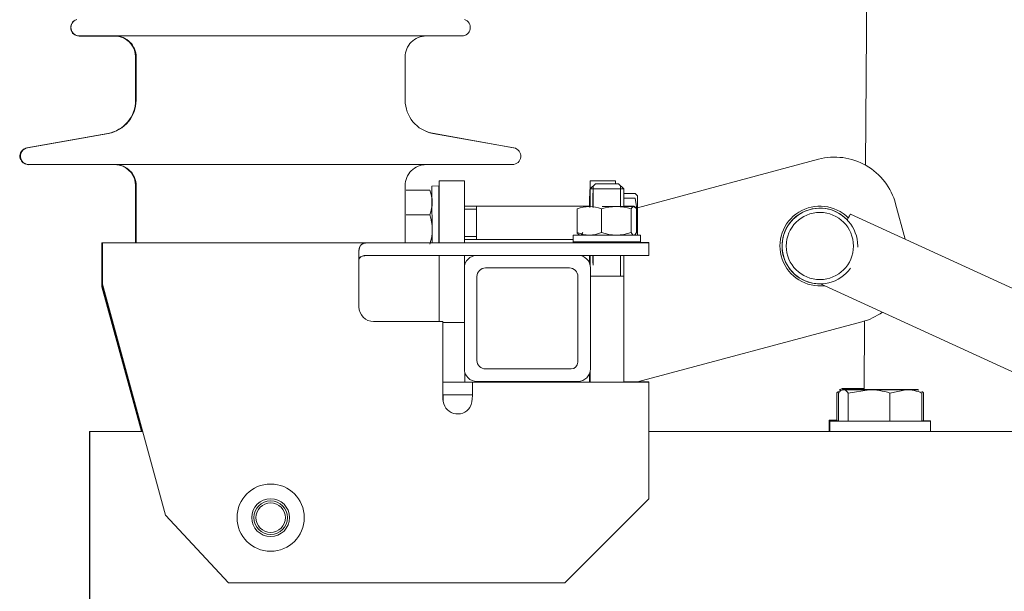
# Model space of a CAD drawing. Header units: millimetres. Extents: x -2674 to -2203, y -551 to -52.
# Tile 59 of 136: x -2338.98 to -2336.64, y -79.03 to -77.67. Entities that reach past the tile are written whole.
import ezdxf

# ---------------------------------------------------------------- set-up
doc = ezdxf.new("R2010")
doc.units = ezdxf.units.MM
doc.layers.add('layer 1', color=7, linetype='Continuous')

msp = doc.modelspace()

# ---------------------------------------------------------------- linework, layer by layer
at = {"layer": 'layer 1', "lineweight": 9}
for points in [[(-2336.9524, -75.6925), (-2336.9524, -75.6925), (-2336.9698, -78.0179), (-2336.9698, -78.0179)], [(-2338.8409, -77.7106), (-2338.8409, -77.7106), (-2338.7559, -77.7105), (-2338.7559, -77.7105)], [(-2337.9302, -77.7103), (-2337.9302, -77.7103), (-2338.8402, -77.7103), (-2338.8402, -77.7103)], [(-2338.7065, -77.7603), (-2338.7066, -77.738), (-2338.7214, -77.7184), (-2338.7429, -77.7123)], [(-2338.7065, -77.7603), (-2338.7065, -77.7603), (-2338.7065, -77.8634), (-2338.7065, -77.8634)], [(-2338.7059, -77.7605), (-2338.7059, -77.7605), (-2338.7058, -77.8636), (-2338.7058, -77.8636)], [(-2338.7052, -77.7603), (-2338.7052, -77.7603), (-2338.7052, -77.8634), (-2338.7052, -77.8634)], [(-2338.0652, -77.8634), (-2338.0652, -77.8634), (-2338.0652, -77.7603), (-2338.0652, -77.7603)], [(-2338.7724, -77.9422), (-2338.7343, -77.9353), (-2338.7065, -77.9021), (-2338.7065, -77.8634)], [(-2338.7711, -77.9421), (-2338.733, -77.9353), (-2338.7052, -77.9021), (-2338.7052, -77.8634)], [(-2338.7556, -77.9377), (-2338.7255, -77.9254), (-2338.7058, -77.8961), (-2338.7058, -77.8636)], [(-2338.0652, -77.8634), (-2338.0652, -77.9021), (-2338.0375, -77.9353), (-2337.9993, -77.9421)], [(-2338.7724, -77.9422), (-2338.7724, -77.9422), (-2338.9651, -77.9767), (-2338.9651, -77.9767)], [(-2338.7711, -77.9421), (-2338.7711, -77.9421), (-2338.9638, -77.9766), (-2338.9638, -77.9766)], [(-2338.0155, -77.9374), (-2338.0105, -77.9394), (-2338.0052, -77.9409), (-2337.9999, -77.9419)], [(-2337.8072, -77.9763), (-2337.8072, -77.9763), (-2337.9999, -77.9419), (-2337.9999, -77.9419)], [(-2337.8067, -77.9766), (-2337.8067, -77.9766), (-2337.9993, -77.9421), (-2337.9993, -77.9421)], [(-2338.9607, -78.0167), (-2338.9607, -78.0167), (-2338.7557, -78.0165), (-2338.7557, -78.0165)], [(-2337.8102, -78.0163), (-2337.8102, -78.0163), (-2338.9602, -78.0163), (-2338.9602, -78.0163)], [(-2338.7065, -78.0663), (-2338.7065, -78.0431), (-2338.7225, -78.023), (-2338.7451, -78.0177)], [(-2337.0822, -78.0037), (-2337.0822, -78.0037), (-2337.5126, -78.1191), (-2337.5126, -78.1191)], [(-2338.7065, -78.0663), (-2338.7065, -78.0663), (-2338.7065, -78.2023), (-2338.7065, -78.2023)], [(-2338.7057, -78.0665), (-2338.7057, -78.0665), (-2338.7056, -78.2023), (-2338.7056, -78.2023)], [(-2338.7052, -78.0663), (-2338.7052, -78.0663), (-2338.7052, -78.2023), (-2338.7052, -78.2023)], [(-2338.0652, -78.2023), (-2338.0652, -78.2023), (-2338.0652, -78.0663), (-2338.0652, -78.0663)], [(-2337.9844, -78.0549), (-2337.9844, -78.0549), (-2337.9844, -78.2021), (-2337.9844, -78.2021)], [(-2337.9244, -78.0549), (-2337.9244, -78.0549), (-2337.9844, -78.0549), (-2337.9844, -78.0549)], [(-2337.9244, -78.0549), (-2337.9244, -78.0549), (-2337.9244, -78.2021), (-2337.9244, -78.2021)], [(-2337.6127, -78.0619), (-2337.6127, -78.0619), (-2337.6252, -78.0744), (-2337.6252, -78.0744)], [(-2337.6251, -78.0549), (-2337.6251, -78.0549), (-2337.6251, -78.0744), (-2337.6251, -78.0744)], [(-2337.5651, -78.0549), (-2337.5651, -78.0549), (-2337.6251, -78.0549), (-2337.6251, -78.0549)], [(-2337.6176, -78.0668), (-2337.6176, -78.0668), (-2337.6176, -78.1162), (-2337.6176, -78.1162)], [(-2337.5577, -78.0619), (-2337.5577, -78.0619), (-2337.6127, -78.0619), (-2337.6127, -78.0619)], [(-2337.5651, -78.0549), (-2337.5651, -78.0549), (-2337.5651, -78.0619), (-2337.5651, -78.0619)], [(-2337.5452, -78.0744), (-2337.5452, -78.0744), (-2337.5577, -78.0619), (-2337.5577, -78.0619)], [(-2337.5529, -78.0668), (-2337.5529, -78.0668), (-2337.5529, -78.116), (-2337.5529, -78.116)], [(-2338.063, -78.0772), (-2338.063, -78.0772), (-2338.0067, -78.077), (-2338.0067, -78.077)], [(-2338.0066, -78.1355), (-2337.999, -78.1167), (-2337.999, -78.0957), (-2338.0067, -78.077)], [(-2337.9854, -78.0672), (-2337.9854, -78.0672), (-2338.0014, -78.0673), (-2338.0014, -78.0673)], [(-2338.0014, -78.0673), (-2338.0014, -78.0673), (-2338.0011, -78.2021), (-2338.0011, -78.2021)], [(-2337.9854, -78.0672), (-2337.9854, -78.0672), (-2337.9851, -78.2021), (-2337.9851, -78.2021)], [(-2337.6252, -78.0756), (-2337.6252, -78.0756), (-2337.6257, -78.076), (-2337.6257, -78.076)], [(-2337.6252, -78.076), (-2337.6252, -78.076), (-2337.6257, -78.076), (-2337.6257, -78.076)], [(-2337.6257, -78.076), (-2337.6257, -78.076), (-2337.6257, -78.1183), (-2337.6257, -78.1183)], [(-2337.6252, -78.0744), (-2337.6252, -78.0744), (-2337.5452, -78.0744), (-2337.5452, -78.0744)], [(-2337.6252, -78.0744), (-2337.6252, -78.0744), (-2337.6252, -78.1162), (-2337.6252, -78.1162)], [(-2337.6189, -78.0847), (-2337.6189, -78.0847), (-2337.6189, -78.1149), (-2337.6189, -78.1149)], [(-2337.618, -78.0684), (-2337.618, -78.0684), (-2337.618, -78.1183), (-2337.618, -78.1183)], [(-2337.5452, -78.116), (-2337.5452, -78.116), (-2337.5452, -78.0744), (-2337.5452, -78.0744)], [(-2337.5184, -78.0851), (-2337.5184, -78.0851), (-2337.5452, -78.0851), (-2337.5452, -78.0851)], [(-2337.5184, -78.0851), (-2337.5184, -78.0851), (-2337.5126, -78.0906), (-2337.5126, -78.0906)], [(-2337.6257, -78.0915), (-2337.6257, -78.0915), (-2337.6265, -78.0923), (-2337.6265, -78.0923)], [(-2337.6257, -78.0923), (-2337.6257, -78.0923), (-2337.6265, -78.0923), (-2337.6265, -78.0923)], [(-2337.6265, -78.0923), (-2337.6265, -78.0923), (-2337.6265, -78.1149), (-2337.6265, -78.1149)], [(-2337.5184, -78.096), (-2337.5184, -78.096), (-2337.5452, -78.096), (-2337.5452, -78.096)], [(-2337.5184, -78.096), (-2337.5184, -78.096), (-2337.5126, -78.1309), (-2337.5126, -78.1309)], [(-2337.5126, -78.1309), (-2337.5126, -78.1309), (-2337.5126, -78.0906), (-2337.5126, -78.0906)], [(-2336.8758, -78.1941), (-2336.8758, -78.1941), (-2336.8985, -78.1097), (-2336.8985, -78.1097)], [(-2338.0629, -78.1356), (-2338.0629, -78.1356), (-2338.0066, -78.1355), (-2338.0066, -78.1355)], [(-2338.0064, -78.2055), (-2337.9988, -78.1828), (-2337.9989, -78.1582), (-2338.0066, -78.1355)], [(-2337.9844, -78.1149), (-2337.9844, -78.1149), (-2337.9853, -78.1149), (-2337.9853, -78.1149)], [(-2337.9853, -78.1226), (-2337.9853, -78.1226), (-2337.9844, -78.1226), (-2337.9844, -78.1226)], [(-2337.8956, -78.1149), (-2337.8956, -78.1149), (-2337.9244, -78.1149), (-2337.9244, -78.1149)], [(-2337.9244, -78.1226), (-2337.9244, -78.1226), (-2337.8956, -78.1226), (-2337.8956, -78.1226)], [(-2337.8956, -78.1149), (-2337.8956, -78.1149), (-2337.8956, -78.1949), (-2337.8956, -78.1949)], [(-2337.8955, -78.115), (-2337.8955, -78.115), (-2337.8956, -78.115), (-2337.8956, -78.115)], [(-2337.8955, -78.1149), (-2337.8955, -78.1149), (-2337.8955, -78.1949), (-2337.8955, -78.1949)], [(-2337.6257, -78.1149), (-2337.6257, -78.1149), (-2337.8955, -78.1149), (-2337.8955, -78.1149)], [(-2337.6562, -78.124), (-2337.6562, -78.124), (-2337.6561, -78.1802), (-2337.6561, -78.1802)], [(-2337.5982, -78.1219), (-2337.6166, -78.1142), (-2337.6373, -78.1142), (-2337.6557, -78.1219)], [(-2337.6557, -78.1219), (-2337.6557, -78.1219), (-2337.6557, -78.1781), (-2337.6557, -78.1781)], [(-2337.5277, -78.1219), (-2337.5506, -78.1142), (-2337.5753, -78.1142), (-2337.5982, -78.1219)], [(-2337.5982, -78.1219), (-2337.5982, -78.1219), (-2337.5982, -78.1781), (-2337.5982, -78.1781)], [(-2337.5964, -78.116), (-2337.5964, -78.116), (-2337.5203, -78.116), (-2337.5203, -78.116)], [(-2337.5452, -78.1151), (-2337.5452, -78.1151), (-2337.5203, -78.1151), (-2337.5203, -78.1151)], [(-2337.5277, -78.1219), (-2337.5277, -78.1219), (-2337.5277, -78.1781), (-2337.5277, -78.1781)], [(-2337.5197, -78.1186), (-2337.5197, -78.1186), (-2337.5208, -78.118), (-2337.5208, -78.118)], [(-2337.5192, -78.1157), (-2337.5192, -78.1157), (-2337.5203, -78.1151), (-2337.5203, -78.1151)], [(-2337.5192, -78.1166), (-2337.5192, -78.1166), (-2337.5203, -78.116), (-2337.5203, -78.116)], [(-2337.5147, -78.1219), (-2337.5147, -78.1219), (-2337.5147, -78.1781), (-2337.5147, -78.1781)], [(-2337.5126, -78.1834), (-2337.5126, -78.1834), (-2337.5126, -78.1309), (-2337.5126, -78.1309)], [(-2337.0057, -78.1346), (-2337.0062, -78.1344), (-2337.0088, -78.1391), (-2337.0134, -78.148)], [(-2336.4967, -78.3678), (-2336.4967, -78.3678), (-2337.0057, -78.1346), (-2337.0057, -78.1346)], [(-2337.6652, -78.1839), (-2337.6652, -78.1839), (-2337.5052, -78.1839), (-2337.5052, -78.1839)], [(-2337.6652, -78.1839), (-2337.6652, -78.1839), (-2337.6652, -78.1999), (-2337.6652, -78.1999)], [(-2337.6557, -78.1781), (-2337.6373, -78.1858), (-2337.6166, -78.1858), (-2337.5982, -78.1781)], [(-2337.6512, -78.1834), (-2337.6512, -78.1834), (-2337.6504, -78.1839), (-2337.6504, -78.1839)], [(-2337.5982, -78.1781), (-2337.5753, -78.1858), (-2337.5506, -78.1858), (-2337.5277, -78.1781)], [(-2337.5201, -78.1839), (-2337.5201, -78.1839), (-2337.5192, -78.1834), (-2337.5192, -78.1834)], [(-2337.5052, -78.1999), (-2337.5052, -78.1999), (-2337.5052, -78.1839), (-2337.5052, -78.1839)], [(-2338.7865, -78.2624), (-2338.7865, -78.2624), (-2338.7865, -78.2024), (-2338.7865, -78.2024)], [(-2338.7865, -78.2024), (-2338.7865, -78.2024), (-2338.7852, -78.2024), (-2338.7852, -78.2024)], [(-2338.7856, -78.2626), (-2338.7856, -78.2626), (-2338.7856, -78.2026), (-2338.7856, -78.2026)], [(-2338.7856, -78.2026), (-2338.7856, -78.2026), (-2338.7852, -78.2026), (-2338.7852, -78.2026)], [(-2338.7852, -78.2623), (-2338.7852, -78.2623), (-2338.7852, -78.2023), (-2338.7852, -78.2023)], [(-2338.7852, -78.2023), (-2338.7852, -78.2023), (-2338.1402, -78.2023), (-2338.1402, -78.2023)], [(-2337.4852, -78.2023), (-2337.4852, -78.2023), (-2338.1402, -78.2023), (-2338.1402, -78.2023)], [(-2337.6252, -78.2019), (-2337.6252, -78.2019), (-2338.0652, -78.2021), (-2338.0652, -78.2021)], [(-2337.9851, -78.1873), (-2337.9851, -78.1873), (-2337.9844, -78.1873), (-2337.9844, -78.1873)], [(-2337.9851, -78.1949), (-2337.9851, -78.1949), (-2337.9844, -78.1949), (-2337.9844, -78.1949)], [(-2337.9244, -78.1873), (-2337.9244, -78.1873), (-2337.8956, -78.1873), (-2337.8956, -78.1873)], [(-2337.9244, -78.1949), (-2337.9244, -78.1949), (-2337.8956, -78.1949), (-2337.8956, -78.1949)], [(-2337.8956, -78.1948), (-2337.8956, -78.1948), (-2337.8955, -78.1948), (-2337.8955, -78.1948)], [(-2337.8955, -78.1949), (-2337.8955, -78.1949), (-2337.6656, -78.1949), (-2337.6656, -78.1949)], [(-2337.6652, -78.1851), (-2337.6652, -78.1851), (-2337.6656, -78.1851), (-2337.6656, -78.1851)], [(-2337.6656, -78.1851), (-2337.6656, -78.1851), (-2337.6656, -78.1857), (-2337.6656, -78.1857)], [(-2337.6652, -78.1857), (-2337.6652, -78.1857), (-2337.6656, -78.1857), (-2337.6656, -78.1857)], [(-2337.6656, -78.1857), (-2337.6656, -78.1857), (-2337.6656, -78.2017), (-2337.6656, -78.2017)], [(-2337.6251, -78.2016), (-2337.6251, -78.2016), (-2337.6656, -78.2017), (-2337.6656, -78.2017)], [(-2337.6652, -78.1999), (-2337.6652, -78.1999), (-2337.5052, -78.1999), (-2337.5052, -78.1999)], [(-2337.6652, -78.1999), (-2337.6652, -78.1999), (-2337.6652, -78.2004), (-2337.6652, -78.2004)], [(-2337.6652, -78.2004), (-2337.6652, -78.2004), (-2337.6251, -78.2004), (-2337.6251, -78.2004)], [(-2337.6256, -78.2016), (-2337.6256, -78.2016), (-2337.6256, -78.2019), (-2337.6256, -78.2019)], [(-2337.6252, -78.1999), (-2337.6252, -78.1999), (-2337.6252, -78.2023), (-2337.6252, -78.2023)], [(-2337.618, -78.2016), (-2337.618, -78.2016), (-2337.618, -78.2019), (-2337.618, -78.2019)], [(-2337.6176, -78.1999), (-2337.6176, -78.1999), (-2337.6176, -78.2023), (-2337.6176, -78.2023)], [(-2337.5529, -78.1999), (-2337.5529, -78.1999), (-2337.5529, -78.2023), (-2337.5529, -78.2023)], [(-2337.5456, -78.2004), (-2337.5456, -78.2004), (-2337.5052, -78.2004), (-2337.5052, -78.2004)], [(-2337.5056, -78.2016), (-2337.5056, -78.2016), (-2337.5456, -78.2016), (-2337.5456, -78.2016)], [(-2337.5452, -78.2023), (-2337.5452, -78.2023), (-2337.5452, -78.1999), (-2337.5452, -78.1999)], [(-2337.4856, -78.2018), (-2337.4856, -78.2018), (-2337.5452, -78.2018), (-2337.5452, -78.2018)], [(-2337.5056, -78.2016), (-2337.5056, -78.2016), (-2337.5056, -78.2004), (-2337.5056, -78.2004)], [(-2337.5052, -78.2004), (-2337.5052, -78.2004), (-2337.5052, -78.1999), (-2337.5052, -78.1999)], [(-2337.4856, -78.2018), (-2337.4856, -78.2018), (-2337.4856, -78.2023), (-2337.4856, -78.2023)], [(-2337.4852, -78.2023), (-2337.4852, -78.2023), (-2337.4852, -78.2323), (-2337.4852, -78.2323)], [(-2338.1752, -78.224), (-2338.1752, -78.224), (-2338.1752, -78.2623), (-2338.1752, -78.2623)], [(-2336.9887, -78.213), (-2336.9886, -78.212), (-2336.9886, -78.211), (-2336.9886, -78.2101)], [(-2337.8958, -78.2323), (-2337.8958, -78.2323), (-2338.1402, -78.2323), (-2338.1402, -78.2323)], [(-2337.9844, -78.2323), (-2337.9844, -78.2323), (-2337.9844, -78.3894), (-2337.9844, -78.3894)], [(-2337.9244, -78.2323), (-2337.9244, -78.2323), (-2337.9244, -78.2623), (-2337.9244, -78.2623)], [(-2337.6544, -78.2323), (-2337.6544, -78.2323), (-2337.8944, -78.2323), (-2337.8944, -78.2323)], [(-2337.4852, -78.2323), (-2337.4852, -78.2323), (-2337.6526, -78.2323), (-2337.6526, -78.2323)], [(-2337.6265, -78.2323), (-2337.6265, -78.2323), (-2337.6265, -78.2512), (-2337.6265, -78.2512)], [(-2337.6256, -78.2323), (-2337.6256, -78.2323), (-2337.6256, -78.2539), (-2337.6256, -78.2539)], [(-2337.6252, -78.2323), (-2337.6252, -78.2323), (-2337.6252, -78.2553), (-2337.6252, -78.2553)], [(-2337.6189, -78.2323), (-2337.6189, -78.2323), (-2337.6189, -78.2512), (-2337.6189, -78.2512)], [(-2337.6179, -78.2323), (-2337.6179, -78.2323), (-2337.6179, -78.2539), (-2337.6179, -78.2539)], [(-2337.6176, -78.2323), (-2337.6176, -78.2323), (-2337.6176, -78.2553), (-2337.6176, -78.2553)], [(-2337.5529, -78.2323), (-2337.5529, -78.2323), (-2337.5529, -78.2819), (-2337.5529, -78.2819)], [(-2337.5452, -78.2819), (-2337.5452, -78.2819), (-2337.5452, -78.2323), (-2337.5452, -78.2323)], [(-2338.7865, -78.2624), (-2338.7865, -78.2624), (-2338.7865, -78.3012), (-2338.7865, -78.3012)], [(-2338.7856, -78.2626), (-2338.7856, -78.2626), (-2338.7856, -78.3014), (-2338.7856, -78.3014)], [(-2338.7852, -78.2623), (-2338.7852, -78.2623), (-2338.7852, -78.3012), (-2338.7852, -78.3012)], [(-2338.1752, -78.3546), (-2338.1752, -78.3546), (-2338.1752, -78.2623), (-2338.1752, -78.2623)], [(-2337.9244, -78.2623), (-2337.9244, -78.2623), (-2337.9244, -78.5023), (-2337.9244, -78.5023)], [(-2337.6744, -78.2623), (-2337.6744, -78.2623), (-2337.8744, -78.2623), (-2337.8744, -78.2623)], [(-2337.6244, -78.5023), (-2337.6244, -78.5023), (-2337.6244, -78.2623), (-2337.6244, -78.2623)], [(-2338.7865, -78.3012), (-2338.7865, -78.3012), (-2338.7855, -78.3047), (-2338.7855, -78.3047)], [(-2338.7865, -78.3074), (-2338.7865, -78.3074), (-2338.7865, -78.3012), (-2338.7865, -78.3012)], [(-2338.7852, -78.3012), (-2338.7852, -78.3012), (-2338.6352, -78.8507), (-2338.6352, -78.8507)], [(-2338.7852, -78.3074), (-2338.7852, -78.3074), (-2338.7852, -78.3012), (-2338.7852, -78.3012)], [(-2337.8944, -78.2823), (-2337.8944, -78.2823), (-2337.8944, -78.4823), (-2337.8944, -78.4823)], [(-2337.6544, -78.4863), (-2337.6544, -78.4863), (-2337.6544, -78.2823), (-2337.6544, -78.2823)], [(-2337.6244, -78.2819), (-2337.6244, -78.2819), (-2337.5452, -78.2819), (-2337.5452, -78.2819)], [(-2337.6244, -78.282), (-2337.6244, -78.282), (-2337.5452, -78.282), (-2337.5452, -78.282)], [(-2337.5529, -78.2819), (-2337.5529, -78.2819), (-2337.5529, -78.282), (-2337.5529, -78.282)], [(-2337.5453, -78.282), (-2337.5453, -78.282), (-2337.5453, -78.2819), (-2337.5453, -78.2819)], [(-2337.5452, -78.282), (-2337.5452, -78.282), (-2337.5452, -78.2819), (-2337.5452, -78.2819)], [(-2337.5452, -78.534), (-2337.5452, -78.534), (-2337.5452, -78.282), (-2337.5452, -78.282)], [(-2337.0768, -78.3), (-2337.0768, -78.3), (-2336.5355, -78.5481), (-2336.5355, -78.5481)], [(-2338.6924, -78.6515), (-2338.6924, -78.6515), (-2338.7865, -78.3074), (-2338.7865, -78.3074)], [(-2338.7856, -78.3014), (-2338.7856, -78.3014), (-2338.7852, -78.3026), (-2338.7852, -78.3026)], [(-2338.7855, -78.3076), (-2338.7855, -78.3076), (-2338.7856, -78.3014), (-2338.7856, -78.3014)], [(-2338.6913, -78.6515), (-2338.6913, -78.6515), (-2338.7855, -78.3076), (-2338.7855, -78.3076)], [(-2338.6912, -78.6515), (-2338.6912, -78.6515), (-2338.7852, -78.3074), (-2338.7852, -78.3074)], [(-2336.9785, -78.3903), (-2336.9611, -78.3856), (-2336.9447, -78.3778), (-2336.93, -78.3673)], [(-2337.9755, -78.3894), (-2337.9755, -78.3894), (-2338.1405, -78.3895), (-2338.1405, -78.3895)], [(-2337.9752, -78.3896), (-2337.9752, -78.3896), (-2338.1402, -78.3896), (-2338.1402, -78.3896)], [(-2337.9755, -78.3896), (-2337.9755, -78.3896), (-2337.9755, -78.3894), (-2337.9755, -78.3894)], [(-2337.9752, -78.5746), (-2337.9752, -78.5746), (-2337.9752, -78.3896), (-2337.9752, -78.3896)], [(-2337.9752, -78.3921), (-2337.9752, -78.3921), (-2337.9244, -78.3921), (-2337.9244, -78.3921)], [(-2337.9752, -78.3923), (-2337.9752, -78.3923), (-2337.9244, -78.3923), (-2337.9244, -78.3923)], [(-2337.5128, -78.5335), (-2337.5128, -78.5335), (-2336.9785, -78.3903), (-2336.9785, -78.3903)], [(-2336.9725, -78.3885), (-2336.9725, -78.3885), (-2336.9737, -78.5511), (-2336.9737, -78.5511)], [(-2337.6704, -78.5023), (-2337.6615, -78.5023), (-2337.6544, -78.4951), (-2337.6544, -78.4863)], [(-2337.9231, -78.5109), (-2337.9231, -78.5109), (-2337.9231, -78.534), (-2337.9231, -78.534)], [(-2337.8744, -78.5023), (-2337.8744, -78.5023), (-2337.6704, -78.5023), (-2337.6704, -78.5023)], [(-2337.6544, -78.5323), (-2337.6378, -78.5323), (-2337.6244, -78.5188), (-2337.6244, -78.5023)], [(-2337.6254, -78.5101), (-2337.6254, -78.5101), (-2337.6254, -78.5336), (-2337.6254, -78.5336)], [(-2337.6252, -78.5094), (-2337.6252, -78.5094), (-2337.6252, -78.534), (-2337.6252, -78.534)], [(-2337.9752, -78.534), (-2337.9752, -78.534), (-2337.9402, -78.534), (-2337.9402, -78.534)], [(-2337.9402, -78.534), (-2337.9402, -78.534), (-2337.9052, -78.534), (-2337.9052, -78.534)], [(-2337.9233, -78.5338), (-2337.9233, -78.5338), (-2337.9054, -78.5337), (-2337.9054, -78.5337)], [(-2337.9054, -78.5337), (-2337.9054, -78.5337), (-2337.6252, -78.5336), (-2337.6252, -78.5336)], [(-2337.9054, -78.534), (-2337.9054, -78.534), (-2337.9054, -78.5337), (-2337.9054, -78.5337)], [(-2337.9052, -78.566), (-2337.9052, -78.566), (-2337.9052, -78.534), (-2337.9052, -78.534)], [(-2337.9052, -78.534), (-2337.9052, -78.534), (-2337.4852, -78.534), (-2337.4852, -78.534)], [(-2337.8944, -78.5323), (-2337.8944, -78.5323), (-2337.6544, -78.5323), (-2337.6544, -78.5323)], [(-2337.6265, -78.5133), (-2337.6265, -78.5133), (-2337.6265, -78.5336), (-2337.6265, -78.5336)], [(-2337.5452, -78.5335), (-2337.5452, -78.5335), (-2337.4854, -78.5335), (-2337.4854, -78.5335)], [(-2337.4854, -78.5335), (-2337.4854, -78.5335), (-2337.4854, -78.534), (-2337.4854, -78.534)], [(-2337.4852, -78.534), (-2337.4852, -78.534), (-2337.4852, -78.594), (-2337.4852, -78.594)], [(-2337.0345, -78.5563), (-2337.036, -78.5571), (-2337.0374, -78.5581), (-2337.0387, -78.5591)], [(-2337.0252, -78.5518), (-2337.0252, -78.5518), (-2337.0276, -78.5531), (-2337.0276, -78.5531)], [(-2337.0003, -78.5491), (-2337.0003, -78.5491), (-2337.0265, -78.5491), (-2337.0265, -78.5491)], [(-2337.0003, -78.5491), (-2337.009, -78.5492), (-2337.0176, -78.5506), (-2337.0259, -78.553)], [(-2337.0087, -78.5511), (-2337.0087, -78.5511), (-2337.0252, -78.5511), (-2337.0252, -78.5511)], [(-2336.9617, -78.5518), (-2336.9617, -78.5518), (-2337.023, -78.5518), (-2337.023, -78.5518)], [(-2337.0114, -78.5598), (-2337.0114, -78.5598), (-2336.9617, -78.5518), (-2336.9617, -78.5518)], [(-2336.9269, -78.5511), (-2336.9269, -78.5511), (-2337.0087, -78.5511), (-2337.0087, -78.5511)], [(-2336.9737, -78.5491), (-2336.9737, -78.5491), (-2337.0003, -78.5491), (-2337.0003, -78.5491)], [(-2336.874, -78.5518), (-2336.874, -78.5518), (-2336.9617, -78.5518), (-2336.9617, -78.5518)], [(-2336.912, -78.5598), (-2336.9281, -78.5547), (-2336.9448, -78.5519), (-2336.9617, -78.5518)], [(-2336.8535, -78.5511), (-2336.8535, -78.5511), (-2336.9269, -78.5511), (-2336.9269, -78.5511)], [(-2336.912, -78.5598), (-2336.912, -78.5598), (-2336.874, -78.5518), (-2336.874, -78.5518)], [(-2336.8452, -78.5518), (-2336.8452, -78.5518), (-2336.874, -78.5518), (-2336.874, -78.5518)], [(-2336.8359, -78.5598), (-2336.8479, -78.5547), (-2336.8609, -78.552), (-2336.874, -78.5518)], [(-2336.8535, -78.5511), (-2336.8535, -78.5511), (-2336.8452, -78.5511), (-2336.8452, -78.5511)], [(-2336.8447, -78.5525), (-2336.8476, -78.5517), (-2336.8505, -78.5512), (-2336.8535, -78.5511)], [(-2336.8429, -78.5531), (-2336.8429, -78.5531), (-2336.8452, -78.5518), (-2336.8452, -78.5518)], [(-2336.8318, -78.5591), (-2336.8331, -78.5581), (-2336.8345, -78.5571), (-2336.836, -78.5563)], [(-2337.9752, -78.564), (-2337.9752, -78.564), (-2337.9402, -78.564), (-2337.9402, -78.564)], [(-2337.9747, -78.564), (-2337.9747, -78.564), (-2337.9747, -78.5806), (-2337.9747, -78.5806)], [(-2337.9402, -78.564), (-2337.9402, -78.564), (-2337.9052, -78.564), (-2337.9052, -78.564)], [(-2337.9111, -78.594), (-2337.9073, -78.5852), (-2337.9053, -78.5757), (-2337.9052, -78.566)], [(-2337.0387, -78.5591), (-2337.0387, -78.5591), (-2337.0387, -78.6261), (-2337.0387, -78.6261)], [(-2337.0346, -78.5598), (-2337.0346, -78.5598), (-2337.0346, -78.6268), (-2337.0346, -78.6268)], [(-2337.0114, -78.5598), (-2337.0114, -78.5598), (-2337.0114, -78.6268), (-2337.0114, -78.6268)], [(-2336.912, -78.5598), (-2336.912, -78.5598), (-2336.912, -78.6268), (-2336.912, -78.6268)], [(-2336.8359, -78.5598), (-2336.8359, -78.5598), (-2336.8359, -78.6268), (-2336.8359, -78.6268)], [(-2336.8318, -78.5591), (-2336.8318, -78.5591), (-2336.8318, -78.6261), (-2336.8318, -78.6261)], [(-2337.4852, -78.8115), (-2337.4852, -78.8115), (-2337.4852, -78.594), (-2337.4852, -78.594)], [(-2337.0387, -78.6245), (-2337.0387, -78.6245), (-2337.0565, -78.6245), (-2337.0565, -78.6245)], [(-2337.0565, -78.6245), (-2337.0565, -78.6245), (-2337.0565, -78.6495), (-2337.0565, -78.6495)], [(-2337.0346, -78.6261), (-2337.0346, -78.6261), (-2337.0552, -78.6261), (-2337.0552, -78.6261)], [(-2337.0552, -78.6261), (-2337.0552, -78.6261), (-2337.0552, -78.6268), (-2337.0552, -78.6268)], [(-2337.0552, -78.6268), (-2337.0552, -78.6268), (-2336.8152, -78.6268), (-2336.8152, -78.6268)], [(-2337.0552, -78.6268), (-2337.0552, -78.6268), (-2337.0552, -78.6515), (-2337.0552, -78.6515)], [(-2337.0387, -78.6261), (-2337.0387, -78.6261), (-2337.0346, -78.6261), (-2337.0346, -78.6261)], [(-2337.0346, -78.6268), (-2337.0346, -78.6268), (-2337.0114, -78.6268), (-2337.0114, -78.6268)], [(-2337.0114, -78.6268), (-2337.0114, -78.6268), (-2336.912, -78.6268), (-2336.912, -78.6268)], [(-2336.9952, -78.6268), (-2336.9952, -78.6268), (-2336.9952, -78.6268), (-2336.9952, -78.6268)], [(-2336.912, -78.6268), (-2336.912, -78.6268), (-2336.8359, -78.6268), (-2336.8359, -78.6268)], [(-2336.8752, -78.6268), (-2336.8752, -78.6268), (-2336.8752, -78.6268), (-2336.8752, -78.6268)], [(-2336.8359, -78.6261), (-2336.8359, -78.6261), (-2336.8318, -78.6261), (-2336.8318, -78.6261)], [(-2336.8152, -78.6261), (-2336.8152, -78.6261), (-2336.8359, -78.6261), (-2336.8359, -78.6261)], [(-2336.8152, -78.6268), (-2336.8152, -78.6268), (-2336.8152, -78.6261), (-2336.8152, -78.6261)], [(-2336.8152, -78.6515), (-2336.8152, -78.6515), (-2336.8152, -78.6268), (-2336.8152, -78.6268)], [(-2338.8165, -78.6515), (-2338.8165, -78.6515), (-2338.8152, -78.6515), (-2338.8152, -78.6515)], [(-2338.8165, -78.7315), (-2338.8165, -78.7315), (-2338.8165, -78.6515), (-2338.8165, -78.6515)], [(-2338.8152, -78.6515), (-2338.8152, -78.6515), (-2338.6896, -78.6515), (-2338.6896, -78.6515)], [(-2338.8152, -78.7315), (-2338.8152, -78.7315), (-2338.8152, -78.6515), (-2338.8152, -78.6515)], [(-2337.4852, -78.6515), (-2337.4852, -78.6515), (-2336.157, -78.6515), (-2336.157, -78.6515)], [(-2337.0552, -78.6495), (-2337.0552, -78.6495), (-2337.0565, -78.6495), (-2337.0565, -78.6495)], [(-2338.8165, -79.1515), (-2338.8165, -79.1515), (-2338.8165, -78.7315), (-2338.8165, -78.7315)], [(-2338.8152, -79.1515), (-2338.8152, -79.1515), (-2338.8152, -78.7315), (-2338.8152, -78.7315)], [(-2337.6852, -79.0115), (-2337.6852, -79.0115), (-2337.4852, -78.8115), (-2337.4852, -78.8115)], [(-2338.6352, -78.8507), (-2338.6352, -78.8507), (-2338.4852, -79.0115), (-2338.4852, -79.0115)], [(-2338.4852, -79.0115), (-2338.4852, -79.0115), (-2337.6852, -79.0115), (-2337.6852, -79.0115)]]:
    msp.add_open_spline(points, degree=3, dxfattribs=at)
for points, knots in [([(-2338.8479, -77.6718), (-2338.8569, -77.6752), (-2338.8623, -77.6846), (-2338.8606, -77.6941), (-2338.8606, -77.6941), (-2338.8589, -77.7037), (-2338.8506, -77.7106), (-2338.8409, -77.7106)], [0, 0, 0, 0, 0.333333, 0.333333, 0.333333, 0.333333, 1, 1, 1, 1]), ([(-2338.8465, -77.6713), (-2338.8559, -77.6744), (-2338.8615, -77.6838), (-2338.86, -77.6935), (-2338.86, -77.6935), (-2338.8584, -77.7032), (-2338.85, -77.7103), (-2338.8402, -77.7103)], [0, 0, 0, 0, 0.333333, 0.333333, 0.333333, 0.333333, 1, 1, 1, 1]), ([(-2337.9302, -77.7103), (-2337.9204, -77.7103), (-2337.9121, -77.7032), (-2337.9105, -77.6935), (-2337.9105, -77.6935), (-2337.9089, -77.6838), (-2337.9146, -77.6744), (-2337.9239, -77.6713)], [0, 0, 0, 0, 0.333333, 0.333333, 0.333333, 0.333333, 1, 1, 1, 1]), ([(-2338.7059, -77.7605), (-2338.7059, -77.7473), (-2338.7111, -77.7345), (-2338.7205, -77.7252), (-2338.7205, -77.7252), (-2338.7299, -77.7158), (-2338.7426, -77.7105), (-2338.7559, -77.7105)], [0, 0, 0, 0, 0.333333, 0.333333, 0.333333, 0.333333, 1, 1, 1, 1]), ([(-2338.7052, -77.7603), (-2338.7052, -77.7471), (-2338.7105, -77.7343), (-2338.7199, -77.725), (-2338.7199, -77.725), (-2338.7293, -77.7156), (-2338.742, -77.7103), (-2338.7552, -77.7103)], [0, 0, 0, 0, 0.333333, 0.333333, 0.333333, 0.333333, 1, 1, 1, 1]), ([(-2338.0152, -77.7103), (-2338.0285, -77.7103), (-2338.0412, -77.7156), (-2338.0506, -77.725), (-2338.0506, -77.725), (-2338.06, -77.7343), (-2338.0652, -77.7471), (-2338.0652, -77.7603)], [0, 0, 0, 0, 0.333333, 0.333333, 0.333333, 0.333333, 1, 1, 1, 1]), ([(-2338.9651, -77.9767), (-2338.974, -77.9783), (-2338.9808, -77.9858), (-2338.9815, -77.9949), (-2338.9815, -77.9949), (-2338.9822, -78.0039), (-2338.9766, -78.0124), (-2338.968, -78.0153)], [0, 0, 0, 0, 0.333333, 0.333333, 0.333333, 0.333333, 1, 1, 1, 1]), ([(-2338.9638, -77.9766), (-2338.974, -77.9785), (-2338.9811, -77.9878), (-2338.9802, -77.9981), (-2338.9802, -77.9981), (-2338.9792, -78.0084), (-2338.9706, -78.0163), (-2338.9602, -78.0163)], [0, 0, 0, 0, 0.333333, 0.333333, 0.333333, 0.333333, 1, 1, 1, 1]), ([(-2337.8102, -78.0163), (-2337.7999, -78.0163), (-2337.7912, -78.0084), (-2337.7903, -77.9981), (-2337.7903, -77.9981), (-2337.7894, -77.9878), (-2337.7965, -77.9785), (-2337.8067, -77.9766)], [0, 0, 0, 0, 0.333333, 0.333333, 0.333333, 0.333333, 1, 1, 1, 1]), ([(-2336.8985, -78.1097), (-2336.9088, -78.0713), (-2336.9339, -78.0386), (-2336.9684, -78.0187), (-2336.9684, -78.0187), (-2337.0028, -77.9988), (-2337.0438, -77.9934), (-2337.0822, -78.0037)], [0, 0, 0, 0, 0.333333, 0.333333, 0.333333, 0.333333, 1, 1, 1, 1]), ([(-2338.7057, -78.0665), (-2338.7057, -78.0532), (-2338.711, -78.0405), (-2338.7204, -78.0312), (-2338.7204, -78.0312), (-2338.7297, -78.0218), (-2338.7425, -78.0165), (-2338.7557, -78.0165)], [0, 0, 0, 0, 0.333333, 0.333333, 0.333333, 0.333333, 1, 1, 1, 1]), ([(-2338.7052, -78.0663), (-2338.7052, -78.0531), (-2338.7105, -78.0403), (-2338.7199, -78.031), (-2338.7199, -78.031), (-2338.7293, -78.0216), (-2338.742, -78.0163), (-2338.7552, -78.0163)], [0, 0, 0, 0, 0.333333, 0.333333, 0.333333, 0.333333, 1, 1, 1, 1]), ([(-2338.0152, -78.0163), (-2338.0285, -78.0163), (-2338.0412, -78.0216), (-2338.0506, -78.031), (-2338.0506, -78.031), (-2338.06, -78.0403), (-2338.0652, -78.0531), (-2338.0652, -78.0663)], [0, 0, 0, 0, 0.333333, 0.333333, 0.333333, 0.333333, 1, 1, 1, 1]), ([(-2337.011, -78.1434), (-2337.0422, -78.1117), (-2337.0913, -78.1059), (-2337.129, -78.1295), (-2337.129, -78.1295), (-2337.1667, -78.1531), (-2337.183, -78.1997), (-2337.1682, -78.2416), (-2337.1682, -78.2416), (-2337.1534, -78.2836), (-2337.1115, -78.3097), (-2337.0673, -78.3044)], [0, 0, 0, 0, 0.25, 0.25, 0.25, 0.25, 0.5, 0.5, 0.5, 0.5, 1, 1, 1, 1]), ([(-2337.0134, -78.148), (-2337.0418, -78.1181), (-2337.0869, -78.1114), (-2337.1228, -78.1317), (-2337.1228, -78.1317), (-2337.1588, -78.1519), (-2337.1763, -78.194), (-2337.1654, -78.2338), (-2337.1654, -78.2338), (-2337.1546, -78.2736), (-2337.118, -78.3009), (-2337.0768, -78.3)], [0, 0, 0, 0, 0.25, 0.25, 0.25, 0.25, 0.5, 0.5, 0.5, 0.5, 1, 1, 1, 1]), ([(-2337.0134, -78.148), (-2337.0418, -78.1181), (-2337.0869, -78.1114), (-2337.1229, -78.1316), (-2337.1229, -78.1316), (-2337.1588, -78.1519), (-2337.1763, -78.194), (-2337.1655, -78.2338), (-2337.1655, -78.2338), (-2337.1546, -78.2736), (-2337.118, -78.3009), (-2337.0767, -78.3001)], [0, 0, 0, 0, 0.25, 0.25, 0.25, 0.25, 0.5, 0.5, 0.5, 0.5, 1, 1, 1, 1]), ([(-2337.5277, -78.1219), (-2337.5266, -78.1201), (-2337.5256, -78.1186), (-2337.5245, -78.1176), (-2337.5245, -78.1176), (-2337.5234, -78.1166), (-2337.5223, -78.116), (-2337.5212, -78.116), (-2337.5212, -78.116), (-2337.5201, -78.116), (-2337.519, -78.1166), (-2337.5179, -78.1176), (-2337.5179, -78.1176), (-2337.5168, -78.1186), (-2337.5158, -78.1201), (-2337.5147, -78.1219)], [0, 0, 0, 0, 0.2, 0.2, 0.2, 0.2, 0.4, 0.4, 0.4, 0.4, 0.6, 0.6, 0.6, 0.6, 1, 1, 1, 1]), ([(-2336.9886, -78.2101), (-2336.9886, -78.1657), (-2337.0209, -78.128), (-2337.0647, -78.1211), (-2337.0647, -78.1211), (-2337.1084, -78.1143), (-2337.1507, -78.1403), (-2337.1643, -78.1824), (-2337.1643, -78.1824), (-2337.1779, -78.2246), (-2337.1588, -78.2704), (-2337.1192, -78.2904), (-2337.1192, -78.2904), (-2337.0797, -78.3104), (-2337.0314, -78.2986), (-2337.0056, -78.2626)], [0, 0, 0, 0, 0.2, 0.2, 0.2, 0.2, 0.4, 0.4, 0.4, 0.4, 0.6, 0.6, 0.6, 0.6, 1, 1, 1, 1]), ([(-2336.9987, -78.2101), (-2336.9987, -78.1659), (-2337.0345, -78.1301), (-2337.0786, -78.1301), (-2337.0786, -78.1301), (-2337.1228, -78.1301), (-2337.1586, -78.1659), (-2337.1586, -78.2101), (-2337.1586, -78.2101), (-2337.1586, -78.2542), (-2337.1228, -78.29), (-2337.0786, -78.29), (-2337.0786, -78.29), (-2337.0345, -78.29), (-2336.9987, -78.2542), (-2336.9987, -78.2101)], [0, 0, 0, 0, 0.2, 0.2, 0.2, 0.2, 0.4, 0.4, 0.4, 0.4, 0.6, 0.6, 0.6, 0.6, 1, 1, 1, 1]), ([(-2337.6428, -78.1781), (-2337.6438, -78.1799), (-2337.6449, -78.1813), (-2337.646, -78.1824), (-2337.646, -78.1824), (-2337.647, -78.1834), (-2337.6482, -78.1839), (-2337.6493, -78.1839), (-2337.6493, -78.1839), (-2337.6503, -78.1839), (-2337.6514, -78.1834), (-2337.6525, -78.1824), (-2337.6525, -78.1824), (-2337.6536, -78.1814), (-2337.6547, -78.1799), (-2337.6557, -78.1781)], [0, 0, 0, 0, 0.2, 0.2, 0.2, 0.2, 0.4, 0.4, 0.4, 0.4, 0.6, 0.6, 0.6, 0.6, 1, 1, 1, 1]), ([(-2337.5277, -78.1781), (-2337.5266, -78.1799), (-2337.5256, -78.1814), (-2337.5245, -78.1824), (-2337.5245, -78.1824), (-2337.5234, -78.1834), (-2337.5223, -78.1839), (-2337.5212, -78.1839), (-2337.5212, -78.1839), (-2337.5201, -78.1839), (-2337.519, -78.1834), (-2337.5179, -78.1824), (-2337.5179, -78.1824), (-2337.5168, -78.1813), (-2337.5158, -78.1799), (-2337.5147, -78.1781)], [0, 0, 0, 0, 0.2, 0.2, 0.2, 0.2, 0.4, 0.4, 0.4, 0.4, 0.6, 0.6, 0.6, 0.6, 1, 1, 1, 1]), ([(-2338.1752, -78.224), (-2338.1752, -78.2234), (-2338.1752, -78.2229), (-2338.1752, -78.2223), (-2338.1752, -78.2223), (-2338.1752, -78.2218), (-2338.1752, -78.2212), (-2338.1751, -78.2207), (-2338.1751, -78.2207), (-2338.1751, -78.2202), (-2338.175, -78.2197), (-2338.175, -78.2192), (-2338.175, -78.2192), (-2338.1749, -78.2187), (-2338.1748, -78.2182), (-2338.1748, -78.2177), (-2338.1748, -78.2177), (-2338.1747, -78.2172), (-2338.1746, -78.2168), (-2338.1745, -78.2163), (-2338.1745, -78.2163), (-2338.1744, -78.2159), (-2338.1743, -78.2154), (-2338.1742, -78.215), (-2338.1742, -78.215), (-2338.174, -78.2146), (-2338.1739, -78.2141), (-2338.1738, -78.2137), (-2338.1738, -78.2137), (-2338.1736, -78.2133), (-2338.1735, -78.2129), (-2338.1733, -78.2125), (-2338.1733, -78.2125), (-2338.1732, -78.2122), (-2338.173, -78.2118), (-2338.1728, -78.2114), (-2338.1728, -78.2114), (-2338.1727, -78.2111), (-2338.1725, -78.2107), (-2338.1723, -78.2104), (-2338.1723, -78.2104), (-2338.1721, -78.2101), (-2338.1719, -78.2097), (-2338.1717, -78.2094), (-2338.1717, -78.2094), (-2338.1715, -78.2091), (-2338.1712, -78.2088), (-2338.171, -78.2086), (-2338.171, -78.2086), (-2338.1708, -78.2083), (-2338.1705, -78.208), (-2338.1703, -78.2077), (-2338.1703, -78.2077), (-2338.1701, -78.2075), (-2338.1698, -78.2072), (-2338.1695, -78.207), (-2338.1695, -78.207), (-2338.1693, -78.2068), (-2338.169, -78.2065), (-2338.1687, -78.2063), (-2338.1687, -78.2063), (-2338.1684, -78.2061), (-2338.1681, -78.2059), (-2338.1678, -78.2057), (-2338.1678, -78.2057), (-2338.1676, -78.2055), (-2338.1673, -78.2054), (-2338.1669, -78.2052), (-2338.1669, -78.2052), (-2338.1666, -78.205), (-2338.1663, -78.2049), (-2338.166, -78.2047), (-2338.166, -78.2047), (-2338.1657, -78.2046), (-2338.1653, -78.2044), (-2338.165, -78.2043), (-2338.165, -78.2043), (-2338.1634, -78.2037), (-2338.1617, -78.2033), (-2338.1597, -78.203), (-2338.1597, -78.203), (-2338.1578, -78.2027), (-2338.1558, -78.2026), (-2338.1536, -78.2025), (-2338.1536, -78.2025), (-2338.1528, -78.2024), (-2338.1519, -78.2024), (-2338.151, -78.2024), (-2338.151, -78.2024), (-2338.1502, -78.2024), (-2338.1493, -78.2024), (-2338.1484, -78.2023), (-2338.1484, -78.2023), (-2338.1475, -78.2023), (-2338.1466, -78.2023), (-2338.1457, -78.2023), (-2338.1457, -78.2023), (-2338.1448, -78.2023), (-2338.1439, -78.2023), (-2338.143, -78.2023), (-2338.143, -78.2023), (-2338.1421, -78.2023), (-2338.1411, -78.2023), (-2338.1402, -78.2023)], [0, 0, 0, 0, 0.037037, 0.037037, 0.037037, 0.037037, 0.074074, 0.074074, 0.074074, 0.074074, 0.111111, 0.111111, 0.111111, 0.111111, 0.148148, 0.148148, 0.148148, 0.148148, 0.185185, 0.185185, 0.185185, 0.185185, 0.222222, 0.222222, 0.222222, 0.222222, 0.259259, 0.259259, 0.259259, 0.259259, 0.296296, 0.296296, 0.296296, 0.296296, 0.333333, 0.333333, 0.333333, 0.333333, 0.37037, 0.37037, 0.37037, 0.37037, 0.407407, 0.407407, 0.407407, 0.407407, 0.444444, 0.444444, 0.444444, 0.444444, 0.481481, 0.481481, 0.481481, 0.481481, 0.518519, 0.518519, 0.518519, 0.518519, 0.555556, 0.555556, 0.555556, 0.555556, 0.592593, 0.592593, 0.592593, 0.592593, 0.62963, 0.62963, 0.62963, 0.62963, 0.666667, 0.666667, 0.666667, 0.666667, 0.703704, 0.703704, 0.703704, 0.703704, 0.740741, 0.740741, 0.740741, 0.740741, 0.777778, 0.777778, 0.777778, 0.777778, 0.814815, 0.814815, 0.814815, 0.814815, 0.851852, 0.851852, 0.851852, 0.851852, 0.888889, 0.888889, 0.888889, 0.888889, 0.925926, 0.925926, 0.925926, 0.925926, 1, 1, 1, 1]), ([(-2338.1752, -78.2431), (-2338.1752, -78.2418), (-2338.175, -78.2406), (-2338.1746, -78.2395), (-2338.1746, -78.2395), (-2338.1741, -78.2384), (-2338.1734, -78.2374), (-2338.1726, -78.2366), (-2338.1726, -78.2366), (-2338.1717, -78.2358), (-2338.1706, -78.2351), (-2338.1693, -78.2346), (-2338.1693, -78.2346), (-2338.1681, -78.234), (-2338.1666, -78.2336), (-2338.165, -78.2333), (-2338.165, -78.2333), (-2338.1617, -78.2327), (-2338.1579, -78.2325), (-2338.1536, -78.2324), (-2338.1536, -78.2324), (-2338.1515, -78.2323), (-2338.1493, -78.2323), (-2338.1471, -78.2323), (-2338.1471, -78.2323), (-2338.1448, -78.2323), (-2338.1425, -78.2323), (-2338.1402, -78.2323)], [0, 0, 0, 0, 0.125, 0.125, 0.125, 0.125, 0.25, 0.25, 0.25, 0.25, 0.375, 0.375, 0.375, 0.375, 0.5, 0.5, 0.5, 0.5, 0.625, 0.625, 0.625, 0.625, 0.75, 0.75, 0.75, 0.75, 1, 1, 1, 1]), ([(-2338.1375, -78.2323), (-2338.14, -78.2323), (-2338.1425, -78.2323), (-2338.1449, -78.2323), (-2338.1449, -78.2323), (-2338.1473, -78.2323), (-2338.1497, -78.2324), (-2338.152, -78.2324), (-2338.152, -78.2324), (-2338.1542, -78.2325), (-2338.1564, -78.2325), (-2338.1585, -78.2327), (-2338.1585, -78.2327), (-2338.1605, -78.2329), (-2338.1624, -78.2331), (-2338.1642, -78.2335), (-2338.1642, -78.2335), (-2338.1659, -78.2338), (-2338.1675, -78.2343), (-2338.1689, -78.2349), (-2338.1689, -78.2349), (-2338.1702, -78.2356), (-2338.1714, -78.2363), (-2338.1724, -78.2373), (-2338.1724, -78.2373), (-2338.1733, -78.2382), (-2338.174, -78.2393), (-2338.1745, -78.2406), (-2338.1745, -78.2406), (-2338.175, -78.2418), (-2338.1752, -78.2432), (-2338.1752, -78.2447)], [0, 0, 0, 0, 0.111111, 0.111111, 0.111111, 0.111111, 0.222222, 0.222222, 0.222222, 0.222222, 0.333333, 0.333333, 0.333333, 0.333333, 0.444444, 0.444444, 0.444444, 0.444444, 0.555556, 0.555556, 0.555556, 0.555556, 0.666667, 0.666667, 0.666667, 0.666667, 0.777778, 0.777778, 0.777778, 0.777778, 1, 1, 1, 1]), ([(-2337.8944, -78.2323), (-2337.9024, -78.2323), (-2337.91, -78.2355), (-2337.9156, -78.2411), (-2337.9156, -78.2411), (-2337.9212, -78.2467), (-2337.9244, -78.2543), (-2337.9244, -78.2623)], [0, 0, 0, 0, 0.333333, 0.333333, 0.333333, 0.333333, 1, 1, 1, 1]), ([(-2337.6244, -78.2623), (-2337.6244, -78.2543), (-2337.6276, -78.2467), (-2337.6332, -78.2411), (-2337.6332, -78.2411), (-2337.6388, -78.2354), (-2337.6464, -78.2323), (-2337.6544, -78.2323)], [0, 0, 0, 0, 0.333333, 0.333333, 0.333333, 0.333333, 1, 1, 1, 1]), ([(-2337.8744, -78.2623), (-2337.8797, -78.2623), (-2337.8848, -78.2644), (-2337.8885, -78.2681), (-2337.8885, -78.2681), (-2337.8923, -78.2719), (-2337.8944, -78.277), (-2337.8944, -78.2823)], [0, 0, 0, 0, 0.333333, 0.333333, 0.333333, 0.333333, 1, 1, 1, 1]), ([(-2337.6544, -78.2823), (-2337.6544, -78.277), (-2337.6565, -78.2719), (-2337.6603, -78.2681), (-2337.6603, -78.2681), (-2337.664, -78.2644), (-2337.6691, -78.2623), (-2337.6744, -78.2623)], [0, 0, 0, 0, 0.333333, 0.333333, 0.333333, 0.333333, 1, 1, 1, 1]), ([(-2338.1752, -78.3546), (-2338.1752, -78.3639), (-2338.1715, -78.3728), (-2338.165, -78.3794), (-2338.165, -78.3794), (-2338.1584, -78.386), (-2338.1495, -78.3896), (-2338.1402, -78.3896)], [0, 0, 0, 0, 0.333333, 0.333333, 0.333333, 0.333333, 1, 1, 1, 1]), ([(-2337.8944, -78.4823), (-2337.8944, -78.4876), (-2337.8923, -78.4927), (-2337.8885, -78.4964), (-2337.8885, -78.4964), (-2337.8848, -78.5002), (-2337.8797, -78.5023), (-2337.8744, -78.5023)], [0, 0, 0, 0, 0.333333, 0.333333, 0.333333, 0.333333, 1, 1, 1, 1]), ([(-2337.9244, -78.5023), (-2337.9244, -78.5102), (-2337.9212, -78.5179), (-2337.9156, -78.5235), (-2337.9156, -78.5235), (-2337.91, -78.5291), (-2337.9023, -78.5323), (-2337.8944, -78.5323)], [0, 0, 0, 0, 0.333333, 0.333333, 0.333333, 0.333333, 1, 1, 1, 1]), ([(-2337.0346, -78.5598), (-2337.0327, -78.5574), (-2337.0308, -78.5554), (-2337.0288, -78.554), (-2337.0288, -78.554), (-2337.0269, -78.5526), (-2337.0249, -78.5518), (-2337.023, -78.5518)], [0, 0, 0, 0, 0.333333, 0.333333, 0.333333, 0.333333, 1, 1, 1, 1]), ([(-2337.0233, -78.5491), (-2337.0245, -78.5491), (-2337.0256, -78.5492), (-2337.0268, -78.5496), (-2337.0268, -78.5496), (-2337.0279, -78.55), (-2337.0291, -78.5505), (-2337.0302, -78.5512), (-2337.0302, -78.5512), (-2337.0311, -78.5518), (-2337.032, -78.5524), (-2337.0328, -78.5531)], [0, 0, 0, 0, 0.25, 0.25, 0.25, 0.25, 0.5, 0.5, 0.5, 0.5, 1, 1, 1, 1]), ([(-2337.023, -78.5518), (-2337.021, -78.5518), (-2337.019, -78.5525), (-2337.0171, -78.5539), (-2337.0171, -78.5539), (-2337.0152, -78.5553), (-2337.0132, -78.5574), (-2337.0114, -78.5598)], [0, 0, 0, 0, 0.333333, 0.333333, 0.333333, 0.333333, 1, 1, 1, 1]), ([(-2337.9752, -78.5746), (-2337.9752, -78.5901), (-2337.9651, -78.6037), (-2337.9504, -78.6082), (-2337.9504, -78.6082), (-2337.9356, -78.6126), (-2337.9196, -78.6069), (-2337.9111, -78.594)], [0, 0, 0, 0, 0.333333, 0.333333, 0.333333, 0.333333, 1, 1, 1, 1]), ([(-2338.3052, -78.8562), (-2338.3052, -78.812), (-2338.341, -78.7762), (-2338.3852, -78.7762), (-2338.3852, -78.7762), (-2338.4294, -78.7762), (-2338.4652, -78.812), (-2338.4652, -78.8562), (-2338.4652, -78.8562), (-2338.4652, -78.9004), (-2338.4294, -78.9362), (-2338.3852, -78.9362), (-2338.3852, -78.9362), (-2338.341, -78.9362), (-2338.3052, -78.9004), (-2338.3052, -78.8562)], [0, 0, 0, 0, 0.2, 0.2, 0.2, 0.2, 0.4, 0.4, 0.4, 0.4, 0.6, 0.6, 0.6, 0.6, 1, 1, 1, 1]), ([(-2338.3402, -78.8562), (-2338.3402, -78.8313), (-2338.3604, -78.8112), (-2338.3852, -78.8112), (-2338.3852, -78.8112), (-2338.4101, -78.8112), (-2338.4302, -78.8313), (-2338.4302, -78.8562), (-2338.4302, -78.8562), (-2338.4302, -78.881), (-2338.4101, -78.9012), (-2338.3852, -78.9012), (-2338.3852, -78.9012), (-2338.3604, -78.9012), (-2338.3402, -78.881), (-2338.3402, -78.8562)], [0, 0, 0, 0, 0.2, 0.2, 0.2, 0.2, 0.4, 0.4, 0.4, 0.4, 0.6, 0.6, 0.6, 0.6, 1, 1, 1, 1]), ([(-2338.3452, -78.8562), (-2338.3452, -78.8341), (-2338.3631, -78.8162), (-2338.3852, -78.8162), (-2338.3852, -78.8162), (-2338.4073, -78.8162), (-2338.4252, -78.8341), (-2338.4252, -78.8562), (-2338.4252, -78.8562), (-2338.4252, -78.8783), (-2338.4073, -78.8962), (-2338.3852, -78.8962), (-2338.3852, -78.8962), (-2338.3631, -78.8962), (-2338.3452, -78.8783), (-2338.3452, -78.8562)], [0, 0, 0, 0, 0.2, 0.2, 0.2, 0.2, 0.4, 0.4, 0.4, 0.4, 0.6, 0.6, 0.6, 0.6, 1, 1, 1, 1]), ([(-2338.3502, -78.8562), (-2338.3502, -78.8369), (-2338.3659, -78.8212), (-2338.3852, -78.8212), (-2338.3852, -78.8212), (-2338.4046, -78.8212), (-2338.4202, -78.8369), (-2338.4202, -78.8562), (-2338.4202, -78.8562), (-2338.4202, -78.8755), (-2338.4046, -78.8912), (-2338.3852, -78.8912), (-2338.3852, -78.8912), (-2338.3659, -78.8912), (-2338.3502, -78.8755), (-2338.3502, -78.8562)], [0, 0, 0, 0, 0.2, 0.2, 0.2, 0.2, 0.4, 0.4, 0.4, 0.4, 0.6, 0.6, 0.6, 0.6, 1, 1, 1, 1])]:
    msp.add_open_spline(points, degree=3, knots=knots, dxfattribs=at)

doc.saveas('drawing.dxf')
